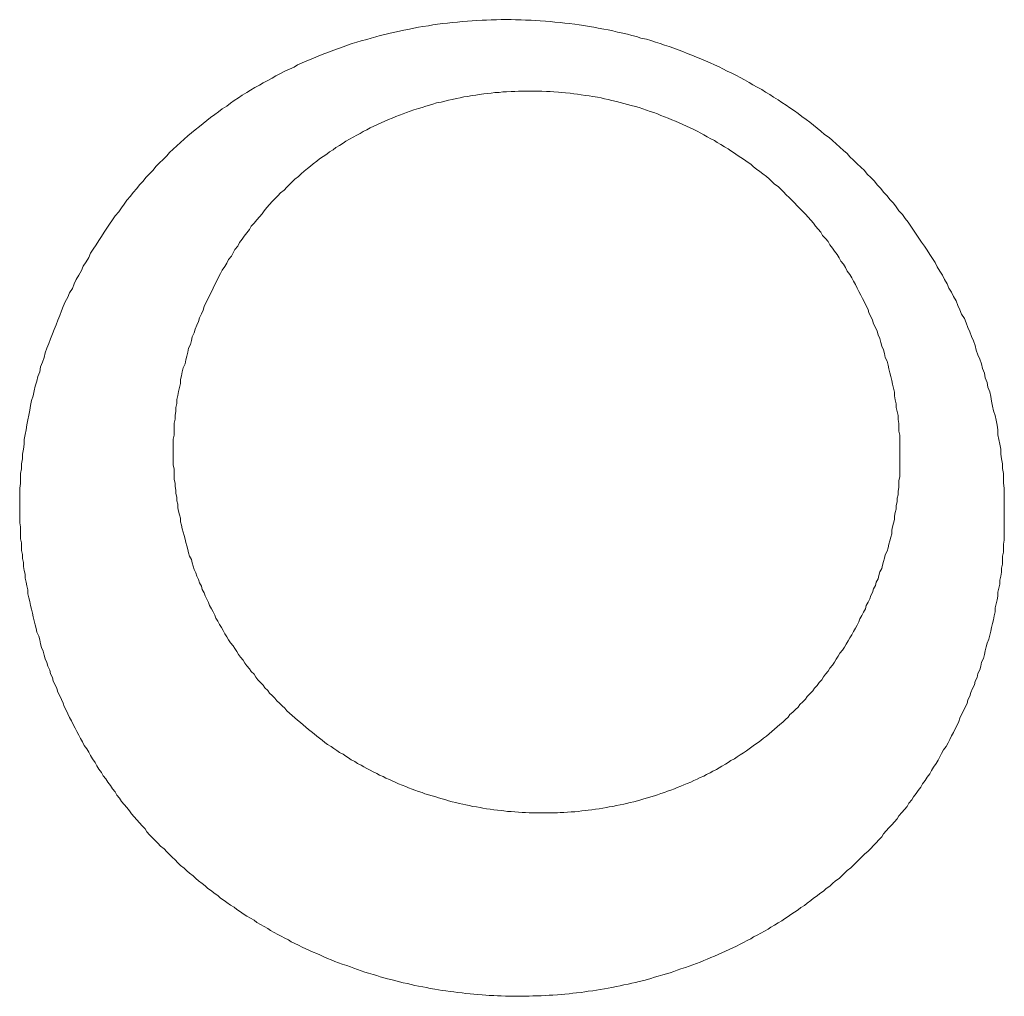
# Model space of a CAD drawing. Header units: millimetres. Extents: x -2274 to 12297, y -16157 to 26321.
# Tile 254 of 256: x -483.83 to -482.75, y -843.06 to -841.98. Entities that reach past the tile are written whole.
import ezdxf

# ---------------------------------------------------------------- set-up
doc = ezdxf.new("R2010")
doc.units = ezdxf.units.MM

msp = doc.modelspace()

# ---------------------------------------------------------------- linework, layer by layer
at = {"color": 253, "lineweight": 13}
for points in [[(-483.8295, -842.5153, 0), (-483.8295, -842.5099, 0), (-483.8295, -842.5046, 0), (-483.8295, -842.4992, 0), (-483.8285, -842.4938, 0), (-483.8285, -842.4884, 0), (-483.8285, -842.483, 0), (-483.8275, -842.4777, 0), (-483.8275, -842.4723, 0), (-483.8265, -842.4669, 0), (-483.8265, -842.4615, 0), (-483.8255, -842.4561, 0), (-483.8245, -842.4508, 0), (-483.8245, -842.4454, 0), (-483.8235, -842.44, 0), (-483.8225, -842.4347, 0), (-483.8215, -842.4293, 0), (-483.8205, -842.424, 0), (-483.8195, -842.4186, 0), (-483.8185, -842.4133, 0), (-483.8175, -842.408, 0), (-483.8165, -842.4027, 0), (-483.8145, -842.3973, 0), (-483.8135, -842.392, 0), (-483.8125, -842.3868, 0), (-483.8105, -842.3815, 0), (-483.8095, -842.3762, 0), (-483.8075, -842.371, 0), (-483.8065, -842.3657, 0), (-483.8045, -842.3605, 0), (-483.8025, -842.3553, 0), (-483.8015, -842.3501, 0), (-483.7995, -842.3449, 0), (-483.7975, -842.3397, 0), (-483.7955, -842.3346, 0), (-483.7935, -842.3294, 0), (-483.7915, -842.3243, 0), (-483.7895, -842.3192, 0), (-483.7875, -842.3141, 0), (-483.7855, -842.3091, 0), (-483.7835, -842.304, 0), (-483.7815, -842.299, 0), (-483.7795, -842.294, 0), (-483.7765, -842.289, 0), (-483.7745, -842.2841, 0), (-483.7715, -842.2792, 0), (-483.7695, -842.2742, 0), (-483.7675, -842.2694, 0), (-483.7645, -842.2645, 0), (-483.7615, -842.2597, 0), (-483.7595, -842.2549, 0), (-483.7565, -842.2501, 0), (-483.7535, -842.2453, 0), (-483.7515, -842.2406, 0), (-483.7485, -842.2359, 0), (-483.7455, -842.2313, 0), (-483.7425, -842.2266, 0), (-483.7395, -842.222, 0), (-483.7365, -842.2175, 0), (-483.7335, -842.2129, 0), (-483.7305, -842.2084, 0), (-483.7275, -842.2039, 0), (-483.7245, -842.1995, 0), (-483.7205, -842.1951, 0), (-483.7175, -842.1907, 0), (-483.7145, -842.1864, 0), (-483.7115, -842.1821, 0), (-483.7075, -842.1778, 0), (-483.7045, -842.1736, 0), (-483.7005, -842.1694, 0), (-483.6975, -842.1652, 0), (-483.6935, -842.1611, 0), (-483.6905, -842.1571, 0), (-483.6865, -842.153, 0), (-483.6825, -842.149, 0), (-483.6795, -842.1451, 0), (-483.6755, -842.1412, 0), (-483.6715, -842.1373, 0), (-483.6675, -842.1335, 0), (-483.6645, -842.1297, 0), (-483.6605, -842.126, 0), (-483.6565, -842.1223, 0), (-483.6525, -842.1187, 0), (-483.6485, -842.1151, 0), (-483.6445, -842.1115, 0), (-483.6405, -842.108, 0), (-483.6365, -842.1046, 0), (-483.6315, -842.1012, 0), (-483.6275, -842.0978, 0), (-483.6235, -842.0945, 0), (-483.6195, -842.0912, 0), (-483.6145, -842.088, 0), (-483.6105, -842.0848, 0), (-483.6065, -842.0816, 0), (-483.6015, -842.0786, 0), (-483.5975, -842.0755, 0), (-483.5935, -842.0725, 0), (-483.5885, -842.0696, 0), (-483.5845, -842.0667, 0), (-483.5795, -842.0638, 0), (-483.5755, -842.061, 0), (-483.5705, -842.0583, 0), (-483.5655, -842.0555, 0), (-483.5615, -842.0529, 0), (-483.5565, -842.0503, 0), (-483.5515, -842.0477, 0), (-483.5475, -842.0452, 0), (-483.5425, -842.0427, 0), (-483.5375, -842.0403, 0), (-483.5325, -842.0379, 0), (-483.5275, -842.0356, 0), (-483.5235, -842.0333, 0), (-483.5185, -842.0311, 0), (-483.5135, -842.0289, 0), (-483.5085, -842.0268, 0), (-483.5035, -842.0247, 0), (-483.4985, -842.0227, 0), (-483.4935, -842.0207, 0), (-483.4885, -842.0188, 0), (-483.4835, -842.0169, 0), (-483.4785, -842.0151, 0), (-483.4735, -842.0133, 0), (-483.4685, -842.0116, 0), (-483.4635, -842.0099, 0), (-483.4585, -842.0083, 0), (-483.4535, -842.0067, 0), (-483.4475, -842.0052, 0), (-483.4425, -842.0038, 0), (-483.4375, -842.0023, 0), (-483.4325, -842.001, 0), (-483.4275, -841.9997, 0), (-483.4215, -841.9984, 0), (-483.4165, -841.9972, 0), (-483.4115, -841.996, 0), (-483.4065, -841.9949, 0), (-483.4005, -841.9939, 0), (-483.3955, -841.9929, 0), (-483.3905, -841.9919, 0), (-483.3855, -841.991, 0), (-483.3795, -841.9902, 0), (-483.3745, -841.9893, 0), (-483.3695, -841.9886, 0), (-483.3635, -841.9879, 0), (-483.3585, -841.9873, 0), (-483.3535, -841.9867, 0), (-483.3475, -841.9861, 0), (-483.3425, -841.9856, 0), (-483.3365, -841.9852, 0), (-483.3315, -841.9848, 0), (-483.3265, -841.9845, 0), (-483.3205, -841.9842, 0), (-483.3155, -841.9839, 0), (-483.3105, -841.9838, 0), (-483.3045, -841.9836, 0), (-483.2995, -841.9835, 0), (-483.2935, -841.9835, 0), (-483.2885, -841.9835, 0), (-483.2835, -841.9836, 0), (-483.2775, -841.9837, 0), (-483.2725, -841.9839, 0), (-483.2665, -841.9841, 0), (-483.2615, -841.9844, 0), (-483.2565, -841.9847, 0), (-483.2505, -841.9851, 0), (-483.2455, -841.9856, 0), (-483.2405, -841.9861, 0), (-483.2345, -841.9866, 0), (-483.2295, -841.9872, 0), (-483.2245, -841.9878, 0), (-483.2185, -841.9885, 0), (-483.2135, -841.9893, 0), (-483.2085, -841.9901, 0), (-483.2025, -841.9909, 0), (-483.1975, -841.9918, 0), (-483.1925, -841.9928, 0), (-483.1865, -841.9938, 0), (-483.1815, -841.9948, 0), (-483.1765, -841.9959, 0), (-483.1715, -841.9971, 0), (-483.1655, -841.9983, 0), (-483.1605, -841.9996, 0), (-483.1555, -842.0009, 0), (-483.1505, -842.0022, 0), (-483.1455, -842.0037, 0), (-483.1395, -842.0051, 0), (-483.1345, -842.0066, 0), (-483.1295, -842.0082, 0), (-483.1245, -842.0098, 0), (-483.1195, -842.0115, 0), (-483.1145, -842.0132, 0), (-483.1095, -842.015, 0), (-483.1045, -842.0168, 0), (-483.0995, -842.0187, 0), (-483.0945, -842.0206, 0), (-483.0895, -842.0226, 0), (-483.0845, -842.0246, 0), (-483.0795, -842.0267, 0), (-483.0745, -842.0288, 0), (-483.0695, -842.0309, 0), (-483.0645, -842.0331, 0), (-483.0595, -842.0354, 0), (-483.0555, -842.0377, 0), (-483.0505, -842.04, 0), (-483.0455, -842.0424, 0), (-483.0405, -842.0449, 0), (-483.0365, -842.0473, 0), (-483.0315, -842.0499, 0), (-483.0265, -842.0525, 0), (-483.0225, -842.0551, 0), (-483.0175, -842.0577, 0), (-483.0125, -842.0605, 0), (-483.0085, -842.0632, 0), (-483.0035, -842.066, 0), (-482.9995, -842.0689, 0), (-482.9945, -842.0718, 0), (-482.9905, -842.0747, 0), (-482.9855, -842.0777, 0), (-482.9815, -842.0807, 0), (-482.9765, -842.0837, 0), (-482.9725, -842.0868, 0), (-482.9685, -842.09, 0), (-482.9635, -842.0932, 0), (-482.9595, -842.0964, 0), (-482.9555, -842.0997, 0), (-482.9515, -842.103, 0), (-482.9475, -842.1063, 0), (-482.9435, -842.1097, 0), (-482.9385, -842.1132, 0), (-482.9345, -842.1166, 0), (-482.9305, -842.1201, 0), (-482.9265, -842.1237, 0), (-482.9225, -842.1273, 0), (-482.9185, -842.1309, 0), (-482.9155, -842.1346, 0), (-482.9115, -842.1383, 0), (-482.9075, -842.142, 0), (-482.9035, -842.1458, 0), (-482.8995, -842.1496, 0), (-482.8965, -842.1534, 0), (-482.8925, -842.1573, 0), (-482.8885, -842.1612, 0), (-482.8855, -842.1652, 0), (-482.8815, -842.1692, 0), (-482.8785, -842.1732, 0), (-482.8745, -842.1772, 0), (-482.8715, -842.1813, 0), (-482.8675, -842.1854, 0), (-482.8645, -842.1896, 0), (-482.8615, -842.1938, 0), (-482.8575, -842.198, 0), (-482.8545, -842.2022, 0), (-482.8515, -842.2065, 0), (-482.8485, -842.2108, 0), (-482.8455, -842.2151, 0), (-482.8425, -842.2195, 0), (-482.8395, -842.2239, 0), (-482.8365, -842.2283, 0), (-482.8335, -842.2328, 0), (-482.8305, -842.2373, 0), (-482.8275, -842.2418, 0), (-482.8245, -842.2463, 0), (-482.8215, -842.2509, 0), (-482.8195, -842.2555, 0), (-482.8165, -842.2601, 0), (-482.8135, -842.2647, 0), (-482.8115, -842.2694, 0), (-482.8085, -842.2741, 0), (-482.8065, -842.2788, 0), (-482.8035, -842.2835, 0), (-482.8015, -842.2883, 0), (-482.7985, -842.2931, 0), (-482.7965, -842.2979, 0), (-482.7945, -842.3027, 0), (-482.7925, -842.3076, 0), (-482.7895, -842.3124, 0), (-482.7875, -842.3173, 0), (-482.7855, -842.3222, 0), (-482.7835, -842.3272, 0), (-482.7815, -842.3321, 0), (-482.7795, -842.3371, 0), (-482.7775, -842.3421, 0), (-482.7765, -842.3471, 0), (-482.7745, -842.3522, 0), (-482.7725, -842.3572, 0), (-482.7705, -842.3623, 0), (-482.7695, -842.3674, 0), (-482.7675, -842.3725, 0), (-482.7665, -842.3776, 0), (-482.7645, -842.3827, 0), (-482.7635, -842.3879, 0), (-482.7615, -842.3931, 0), (-482.7605, -842.3982, 0), (-482.7595, -842.4034, 0), (-482.7585, -842.4087, 0), (-482.7575, -842.4139, 0), (-482.7555, -842.4191, 0), (-482.7545, -842.4244, 0), (-482.7535, -842.4296, 0), (-482.7525, -842.4349, 0), (-482.7525, -842.4402, 0), (-482.7515, -842.4455, 0), (-482.7505, -842.4508, 0), (-482.7495, -842.4561, 0), (-482.7495, -842.4615, 0), (-482.7485, -842.4668, 0), (-482.7475, -842.4722, 0), (-482.7475, -842.4775, 0), (-482.7465, -842.4829, 0), (-482.7465, -842.4882, 0), (-482.7465, -842.4936, 0), (-482.7455, -842.499, 0), (-482.7455, -842.5044, 0), (-482.7455, -842.5098, 0), (-482.7455, -842.5151, 0), (-482.7455, -842.5205, 0), (-482.7455, -842.5259, 0), (-482.7455, -842.5313, 0), (-482.7455, -842.5367, 0), (-482.7455, -842.5421, 0), (-482.7455, -842.5475, 0)], [(-482.8605, -842.467, 0), (-482.8605, -842.4626, 0), (-482.8605, -842.4583, 0), (-482.8605, -842.4539, 0), (-482.8605, -842.4495, 0), (-482.8605, -842.4452, 0), (-482.8605, -842.4408, 0), (-482.8615, -842.4364, 0), (-482.8615, -842.4321, 0), (-482.8615, -842.4278, 0), (-482.8625, -842.4234, 0), (-482.8625, -842.4191, 0), (-482.8635, -842.4148, 0), (-482.8645, -842.4104, 0), (-482.8645, -842.4061, 0), (-482.8655, -842.4018, 0), (-482.8665, -842.3975, 0), (-482.8665, -842.3933, 0), (-482.8675, -842.389, 0), (-482.8685, -842.3847, 0), (-482.8695, -842.3805, 0), (-482.8705, -842.3762, 0), (-482.8715, -842.372, 0), (-482.8725, -842.3678, 0), (-482.8735, -842.3636, 0), (-482.8745, -842.3594, 0), (-482.8765, -842.3552, 0), (-482.8775, -842.351, 0), (-482.8785, -842.3469, 0), (-482.8805, -842.3427, 0), (-482.8815, -842.3386, 0), (-482.8825, -842.3345, 0), (-482.8845, -842.3304, 0), (-482.8855, -842.3263, 0), (-482.8875, -842.3223, 0), (-482.8895, -842.3182, 0), (-482.8905, -842.3142, 0), (-482.8925, -842.3102, 0), (-482.8945, -842.3062, 0), (-482.8955, -842.3023, 0), (-482.8975, -842.2983, 0), (-482.8995, -842.2944, 0), (-482.9015, -842.2905, 0), (-482.9035, -842.2866, 0), (-482.9055, -842.2828, 0), (-482.9075, -842.2789, 0), (-482.9095, -842.2751, 0), (-482.9115, -842.2713, 0), (-482.9135, -842.2676, 0), (-482.9155, -842.2638, 0), (-482.9185, -842.2601, 0), (-482.9205, -842.2564, 0), (-482.9225, -842.2527, 0), (-482.9255, -842.2491, 0), (-482.9275, -842.2455, 0), (-482.9295, -842.2419, 0), (-482.9325, -842.2383, 0), (-482.9345, -842.2348, 0), (-482.9375, -842.2313, 0), (-482.9395, -842.2278, 0), (-482.9425, -842.2243, 0), (-482.9455, -842.2209, 0), (-482.9475, -842.2175, 0), (-482.9505, -842.2141, 0), (-482.9535, -842.2108, 0), (-482.9555, -842.2075, 0), (-482.9585, -842.2042, 0), (-482.9615, -842.201, 0), (-482.9645, -842.1977, 0), (-482.9675, -842.1945, 0), (-482.9705, -842.1914, 0), (-482.9735, -842.1883, 0), (-482.9765, -842.1852, 0), (-482.9795, -842.1821, 0), (-482.9825, -842.1791, 0), (-482.9855, -842.1761, 0), (-482.9885, -842.1731, 0), (-482.9915, -842.1701, 0), (-482.9945, -842.1672, 0), (-482.9985, -842.1644, 0), (-483.0015, -842.1615, 0), (-483.0045, -842.1587, 0), (-483.0075, -842.156, 0), (-483.0115, -842.1532, 0), (-483.0145, -842.1505, 0), (-483.0185, -842.1479, 0), (-483.0215, -842.1453, 0), (-483.0245, -842.1427, 0), (-483.0285, -842.1401, 0), (-483.0315, -842.1376, 0), (-483.0355, -842.1351, 0), (-483.0395, -842.1327, 0), (-483.0425, -842.1303, 0), (-483.0465, -842.1279, 0), (-483.0495, -842.1256, 0), (-483.0535, -842.1233, 0), (-483.0575, -842.121, 0), (-483.0615, -842.1188, 0), (-483.0645, -842.1166, 0), (-483.0685, -842.1145, 0), (-483.0725, -842.1124, 0), (-483.0765, -842.1103, 0), (-483.0795, -842.1083, 0), (-483.0835, -842.1063, 0), (-483.0875, -842.1044, 0), (-483.0915, -842.1025, 0), (-483.0955, -842.1006, 0), (-483.0995, -842.0988, 0), (-483.1035, -842.097, 0), (-483.1075, -842.0953, 0), (-483.1115, -842.0936, 0), (-483.1155, -842.092, 0), (-483.1195, -842.0904, 0), (-483.1235, -842.0888, 0), (-483.1275, -842.0873, 0), (-483.1315, -842.0858, 0), (-483.1355, -842.0844, 0), (-483.1395, -842.083, 0), (-483.1435, -842.0816, 0), (-483.1475, -842.0803, 0), (-483.1515, -842.0791, 0), (-483.1565, -842.0779, 0), (-483.1605, -842.0767, 0), (-483.1645, -842.0756, 0), (-483.1685, -842.0745, 0), (-483.1725, -842.0734, 0), (-483.1775, -842.0724, 0), (-483.1815, -842.0715, 0), (-483.1855, -842.0706, 0), (-483.1895, -842.0697, 0), (-483.1935, -842.0689, 0), (-483.1985, -842.0682, 0), (-483.2025, -842.0674, 0), (-483.2065, -842.0668, 0), (-483.2115, -842.0661, 0), (-483.2155, -842.0655, 0), (-483.2195, -842.065, 0), (-483.2235, -842.0645, 0), (-483.2285, -842.0641, 0), (-483.2325, -842.0637, 0), (-483.2365, -842.0633, 0), (-483.2415, -842.063, 0), (-483.2455, -842.0627, 0), (-483.2495, -842.0625, 0), (-483.2545, -842.0623, 0), (-483.2585, -842.0622, 0), (-483.2625, -842.0621, 0), (-483.2675, -842.0621, 0), (-483.2715, -842.0621, 0), (-483.2755, -842.0621, 0), (-483.2805, -842.0622, 0), (-483.2845, -842.0624, 0), (-483.2885, -842.0626, 0), (-483.2935, -842.0628, 0), (-483.2975, -842.0631, 0), (-483.3015, -842.0635, 0), (-483.3065, -842.0638, 0), (-483.3105, -842.0643, 0), (-483.3145, -842.0648, 0), (-483.3185, -842.0653, 0), (-483.3235, -842.0659, 0), (-483.3275, -842.0665, 0), (-483.3315, -842.0671, 0), (-483.3365, -842.0679, 0), (-483.3405, -842.0686, 0), (-483.3445, -842.0694, 0), (-483.3485, -842.0703, 0), (-483.3535, -842.0712, 0), (-483.3575, -842.0721, 0), (-483.3615, -842.0731, 0), (-483.3655, -842.0742, 0), (-483.3705, -842.0752, 0), (-483.3745, -842.0764, 0), (-483.3785, -842.0775, 0), (-483.3825, -842.0788, 0), (-483.3865, -842.08, 0), (-483.3905, -842.0814, 0), (-483.3955, -842.0827, 0), (-483.3995, -842.0841, 0), (-483.4035, -842.0856, 0), (-483.4075, -842.0871, 0), (-483.4115, -842.0886, 0), (-483.4155, -842.0902, 0), (-483.4195, -842.0919, 0), (-483.4235, -842.0935, 0), (-483.4275, -842.0953, 0), (-483.4315, -842.097, 0), (-483.4355, -842.0989, 0), (-483.4395, -842.1007, 0), (-483.4435, -842.1026, 0), (-483.4475, -842.1046, 0), (-483.4515, -842.1066, 0), (-483.4545, -842.1086, 0), (-483.4585, -842.1107, 0), (-483.4625, -842.1129, 0), (-483.4665, -842.115, 0), (-483.4705, -842.1173, 0), (-483.4735, -842.1195, 0), (-483.4775, -842.1218, 0), (-483.4815, -842.1242, 0), (-483.4845, -842.1266, 0), (-483.4885, -842.1291, 0), (-483.4915, -842.1316, 0), (-483.4955, -842.1341, 0), (-483.4995, -842.1367, 0), (-483.5025, -842.1393, 0), (-483.5065, -842.142, 0), (-483.5095, -842.1447, 0), (-483.5125, -842.1474, 0), (-483.5165, -842.1502, 0), (-483.5195, -842.1531, 0), (-483.5225, -842.156, 0), (-483.5265, -842.1589, 0), (-483.5295, -842.1619, 0), (-483.5325, -842.1649, 0), (-483.5355, -842.1679, 0), (-483.5385, -842.171, 0), (-483.5425, -842.1741, 0), (-483.5455, -842.1773, 0), (-483.5485, -842.1805, 0), (-483.5515, -842.1837, 0), (-483.5545, -842.187, 0), (-483.5575, -842.1903, 0), (-483.5605, -842.1937, 0), (-483.5625, -842.197, 0), (-483.5655, -842.2004, 0), (-483.5685, -842.2039, 0), (-483.5715, -842.2074, 0), (-483.5745, -842.2109, 0), (-483.5765, -842.2144, 0), (-483.5795, -842.218, 0), (-483.5825, -842.2216, 0), (-483.5845, -842.2252, 0), (-483.5875, -842.2289, 0), (-483.5895, -842.2326, 0), (-483.5925, -842.2363, 0), (-483.5945, -842.24, 0), (-483.5965, -842.2438, 0), (-483.5995, -842.2476, 0), (-483.6015, -842.2514, 0), (-483.6035, -842.2553, 0), (-483.6065, -842.2591, 0), (-483.6085, -842.263, 0), (-483.6105, -842.2669, 0), (-483.6125, -842.2709, 0), (-483.6145, -842.2749, 0), (-483.6165, -842.2788, 0), (-483.6185, -842.2829, 0), (-483.6205, -842.2869, 0), (-483.6225, -842.2909, 0), (-483.6245, -842.295, 0), (-483.6265, -842.2991, 0), (-483.6275, -842.3032, 0), (-483.6295, -842.3073, 0), (-483.6315, -842.3115, 0), (-483.6325, -842.3156, 0), (-483.6345, -842.3198, 0), (-483.6365, -842.324, 0), (-483.6375, -842.3282, 0), (-483.6395, -842.3324, 0), (-483.6405, -842.3366, 0), (-483.6415, -842.3409, 0), (-483.6435, -842.3451, 0), (-483.6445, -842.3494, 0), (-483.6455, -842.3537, 0), (-483.6465, -842.358, 0), (-483.6475, -842.3623, 0), (-483.6495, -842.3666, 0), (-483.6505, -842.3709, 0), (-483.6515, -842.3753, 0), (-483.6525, -842.3796, 0), (-483.6525, -842.384, 0), (-483.6535, -842.3883, 0), (-483.6545, -842.3927, 0), (-483.6555, -842.397, 0), (-483.6565, -842.4014, 0), (-483.6565, -842.4058, 0), (-483.6575, -842.4102, 0), (-483.6575, -842.4146, 0), (-483.6585, -842.4189, 0), (-483.6585, -842.4233, 0), (-483.6595, -842.4277, 0), (-483.6595, -842.4321, 0), (-483.6595, -842.4365, 0), (-483.6595, -842.4409, 0), (-483.6605, -842.4453, 0), (-483.6605, -842.4497, 0), (-483.6605, -842.4541, 0)], [(-483.6605, -842.4541, 0), (-483.6605, -842.458, 0), (-483.6605, -842.462, 0), (-483.6605, -842.4659, 0), (-483.6605, -842.4698, 0), (-483.6605, -842.4738, 0), (-483.6595, -842.4777, 0), (-483.6595, -842.4816, 0), (-483.6595, -842.4855, 0), (-483.6595, -842.4895, 0), (-483.6585, -842.4934, 0), (-483.6585, -842.4973, 0), (-483.6575, -842.5012, 0), (-483.6575, -842.5051, 0), (-483.6565, -842.509, 0), (-483.6565, -842.5129, 0), (-483.6555, -842.5167, 0), (-483.6555, -842.5206, 0), (-483.6545, -842.5245, 0), (-483.6535, -842.5283, 0), (-483.6525, -842.5322, 0), (-483.6525, -842.536, 0), (-483.6515, -842.5398, 0), (-483.6505, -842.5437, 0), (-483.6495, -842.5475, 0), (-483.6485, -842.5513, 0), (-483.6475, -842.5551, 0), (-483.6465, -842.5589, 0), (-483.6455, -842.5626, 0), (-483.6445, -842.5664, 0), (-483.6435, -842.5701, 0), (-483.6425, -842.5739, 0), (-483.6405, -842.5776, 0), (-483.6395, -842.5813, 0), (-483.6385, -842.585, 0), (-483.6375, -842.5887, 0), (-483.6355, -842.5924, 0), (-483.6345, -842.596, 0), (-483.6325, -842.5997, 0), (-483.6315, -842.6033, 0), (-483.6295, -842.6069, 0), (-483.6285, -842.6105, 0), (-483.6265, -842.6141, 0), (-483.6255, -842.6177, 0), (-483.6235, -842.6212, 0), (-483.6215, -842.6248, 0), (-483.6205, -842.6283, 0), (-483.6185, -842.6318, 0), (-483.6165, -842.6353, 0), (-483.6145, -842.6387, 0), (-483.6135, -842.6422, 0), (-483.6115, -842.6456, 0), (-483.6095, -842.649, 0), (-483.6075, -842.6524, 0), (-483.6055, -842.6558, 0), (-483.6035, -842.6592, 0), (-483.6015, -842.6625, 0), (-483.5995, -842.6658, 0), (-483.5975, -842.6691, 0), (-483.5945, -842.6724, 0), (-483.5925, -842.6756, 0), (-483.5905, -842.6789, 0), (-483.5885, -842.6821, 0), (-483.5865, -842.6852, 0), (-483.5835, -842.6884, 0), (-483.5815, -842.6916, 0), (-483.5795, -842.6947, 0), (-483.5765, -842.6978, 0), (-483.5745, -842.7008, 0), (-483.5715, -842.7039, 0), (-483.5695, -842.7069, 0), (-483.5675, -842.7099, 0), (-483.5645, -842.7129, 0), (-483.5615, -842.7158, 0), (-483.5595, -842.7188, 0), (-483.5565, -842.7217, 0), (-483.5545, -842.7245, 0), (-483.5515, -842.7274, 0), (-483.5485, -842.7302, 0), (-483.5465, -842.733, 0), (-483.5435, -842.7358, 0), (-483.5405, -842.7385, 0), (-483.5375, -842.7413, 0), (-483.5355, -842.744, 0), (-483.5325, -842.7466, 0), (-483.5295, -842.7493, 0), (-483.5265, -842.7519, 0), (-483.5235, -842.7545, 0), (-483.5205, -842.757, 0), (-483.5175, -842.7596, 0), (-483.5145, -842.7621, 0), (-483.5115, -842.7645, 0), (-483.5085, -842.767, 0), (-483.5055, -842.7694, 0), (-483.5025, -842.7718, 0), (-483.4995, -842.7741, 0), (-483.4965, -842.7765, 0), (-483.4935, -842.7788, 0), (-483.4905, -842.781, 0), (-483.4865, -842.7833, 0), (-483.4835, -842.7855, 0), (-483.4805, -842.7876, 0), (-483.4775, -842.7898, 0), (-483.4735, -842.7919, 0), (-483.4705, -842.794, 0), (-483.4675, -842.796, 0), (-483.4645, -842.7981, 0), (-483.4605, -842.8, 0), (-483.4575, -842.802, 0), (-483.4535, -842.8039, 0), (-483.4505, -842.8058, 0), (-483.4475, -842.8077, 0), (-483.4435, -842.8095, 0), (-483.4405, -842.8113, 0), (-483.4365, -842.813, 0), (-483.4335, -842.8148, 0), (-483.4295, -842.8165, 0), (-483.4265, -842.8181, 0), (-483.4225, -842.8197, 0), (-483.4195, -842.8213, 0), (-483.4155, -842.8229, 0), (-483.4125, -842.8244, 0), (-483.4085, -842.8259, 0), (-483.4045, -842.8274, 0), (-483.4015, -842.8288, 0), (-483.3975, -842.8302, 0), (-483.3945, -842.8315, 0), (-483.3905, -842.8328, 0), (-483.3865, -842.8341, 0), (-483.3835, -842.8354, 0), (-483.3795, -842.8366, 0), (-483.3755, -842.8378, 0), (-483.3715, -842.8389, 0), (-483.3685, -842.84, 0), (-483.3645, -842.8411, 0), (-483.3605, -842.8421, 0), (-483.3575, -842.8431, 0), (-483.3535, -842.8441, 0), (-483.3495, -842.845, 0), (-483.3455, -842.8459, 0), (-483.3415, -842.8468, 0), (-483.3385, -842.8476, 0), (-483.3345, -842.8484, 0), (-483.3305, -842.8492, 0), (-483.3265, -842.8499, 0), (-483.3225, -842.8506, 0), (-483.3195, -842.8512, 0), (-483.3155, -842.8518, 0), (-483.3115, -842.8524, 0), (-483.3075, -842.8529, 0), (-483.3035, -842.8534, 0), (-483.2995, -842.8539, 0), (-483.2965, -842.8543, 0), (-483.2925, -842.8547, 0), (-483.2885, -842.855, 0), (-483.2845, -842.8553, 0), (-483.2805, -842.8556, 0), (-483.2765, -842.8559, 0), (-483.2725, -842.8561, 0), (-483.2685, -842.8562, 0), (-483.2655, -842.8564, 0), (-483.2615, -842.8565, 0), (-483.2575, -842.8565, 0), (-483.2535, -842.8565, 0), (-483.2495, -842.8565, 0), (-483.2455, -842.8565, 0), (-483.2415, -842.8564, 0), (-483.2375, -842.8562, 0), (-483.2345, -842.8561, 0), (-483.2305, -842.8559, 0), (-483.2265, -842.8556, 0), (-483.2225, -842.8554, 0), (-483.2185, -842.8551, 0), (-483.2145, -842.8547, 0), (-483.2105, -842.8543, 0), (-483.2065, -842.8539, 0), (-483.2035, -842.8534, 0), (-483.1995, -842.8529, 0), (-483.1955, -842.8524, 0), (-483.1915, -842.8518, 0), (-483.1875, -842.8512, 0), (-483.1835, -842.8506, 0), (-483.1805, -842.8499, 0), (-483.1765, -842.8492, 0), (-483.1725, -842.8484, 0), (-483.1685, -842.8476, 0), (-483.1645, -842.8468, 0), (-483.1615, -842.8459, 0), (-483.1575, -842.845, 0), (-483.1535, -842.8441, 0), (-483.1495, -842.8431, 0), (-483.1455, -842.8421, 0), (-483.1425, -842.841, 0), (-483.1385, -842.8399, 0), (-483.1345, -842.8388, 0), (-483.1305, -842.8377, 0), (-483.1275, -842.8365, 0), (-483.1235, -842.8352, 0), (-483.1195, -842.834, 0), (-483.1165, -842.8326, 0), (-483.1125, -842.8313, 0), (-483.1085, -842.8299, 0), (-483.1055, -842.8285, 0), (-483.1015, -842.8271, 0), (-483.0985, -842.8256, 0), (-483.0945, -842.824, 0), (-483.0905, -842.8225, 0), (-483.0875, -842.8209, 0), (-483.0835, -842.8193, 0), (-483.0805, -842.8176, 0), (-483.0765, -842.8159, 0), (-483.0735, -842.8141, 0), (-483.0695, -842.8124, 0), (-483.0665, -842.8105, 0), (-483.0625, -842.8087, 0), (-483.0595, -842.8068, 0), (-483.0565, -842.8049, 0), (-483.0525, -842.8029, 0), (-483.0495, -842.801, 0), (-483.0465, -842.7989, 0), (-483.0425, -842.7969, 0), (-483.0395, -842.7948, 0), (-483.0365, -842.7926, 0), (-483.0325, -842.7905, 0), (-483.0295, -842.7883, 0), (-483.0265, -842.786, 0), (-483.0235, -842.7838, 0), (-483.0205, -842.7814, 0), (-483.0165, -842.7791, 0), (-483.0135, -842.7767, 0), (-483.0105, -842.7743, 0), (-483.0075, -842.7719, 0), (-483.0045, -842.7694, 0), (-483.0015, -842.7669, 0), (-482.9985, -842.7643, 0), (-482.9955, -842.7617, 0), (-482.9925, -842.7591, 0), (-482.9895, -842.7565, 0), (-482.9865, -842.7538, 0), (-482.9835, -842.7511, 0), (-482.9815, -842.7483, 0), (-482.9785, -842.7455, 0), (-482.9755, -842.7427, 0), (-482.9725, -842.7399, 0), (-482.9705, -842.737, 0), (-482.9675, -842.7341, 0), (-482.9645, -842.7312, 0), (-482.9625, -842.7282, 0), (-482.9595, -842.7253, 0), (-482.9565, -842.7222, 0), (-482.9545, -842.7192, 0), (-482.9515, -842.7161, 0), (-482.9495, -842.713, 0), (-482.9465, -842.7099, 0), (-482.9445, -842.7068, 0), (-482.9425, -842.7036, 0), (-482.9395, -842.7004, 0), (-482.9375, -842.6972, 0), (-482.9345, -842.694, 0), (-482.9325, -842.6907, 0), (-482.9305, -842.6874, 0), (-482.9285, -842.6841, 0), (-482.9265, -842.6807, 0), (-482.9235, -842.6774, 0), (-482.9215, -842.674, 0), (-482.9195, -842.6706, 0), (-482.9175, -842.6672, 0), (-482.9155, -842.6637, 0), (-482.9135, -842.6603, 0), (-482.9115, -842.6568, 0), (-482.9095, -842.6533, 0), (-482.9075, -842.6498, 0), (-482.9055, -842.6463, 0), (-482.9045, -842.6427, 0), (-482.9025, -842.6391, 0), (-482.9005, -842.6355, 0), (-482.8985, -842.6319, 0), (-482.8975, -842.6283, 0), (-482.8955, -842.6247, 0), (-482.8935, -842.621, 0), (-482.8925, -842.6173, 0), (-482.8905, -842.6137, 0), (-482.8895, -842.61, 0), (-482.8875, -842.6063, 0), (-482.8865, -842.6025, 0), (-482.8845, -842.5988, 0), (-482.8835, -842.595, 0), (-482.8825, -842.5913, 0), (-482.8805, -842.5875, 0), (-482.8795, -842.5837, 0), (-482.8785, -842.5799, 0), (-482.8775, -842.5761, 0), (-482.8765, -842.5723, 0), (-482.8745, -842.5685, 0), (-482.8735, -842.5647, 0), (-482.8725, -842.5608, 0), (-482.8715, -842.557, 0), (-482.8705, -842.5531, 0), (-482.8695, -842.5492, 0), (-482.8695, -842.5454, 0), (-482.8685, -842.5415, 0), (-482.8675, -842.5376, 0), (-482.8665, -842.5337, 0), (-482.8665, -842.5298, 0), (-482.8655, -842.5259, 0), (-482.8645, -842.522, 0), (-482.8645, -842.5181, 0), (-482.8635, -842.5142, 0), (-482.8635, -842.5102, 0), (-482.8625, -842.5063, 0), (-482.8625, -842.5024, 0), (-482.8615, -842.4985, 0), (-482.8615, -842.4945, 0), (-482.8615, -842.4906, 0), (-482.8605, -842.4867, 0), (-482.8605, -842.4827, 0), (-482.8605, -842.4788, 0), (-482.8605, -842.4749, 0), (-482.8605, -842.4709, 0), (-482.8605, -842.467, 0)], [(-482.7455, -842.5475, 0), (-482.7455, -842.5519, 0), (-482.7455, -842.5563, 0), (-482.7465, -842.5607, 0), (-482.7465, -842.5651, 0), (-482.7465, -842.5695, 0), (-482.7475, -842.5739, 0), (-482.7475, -842.5783, 0), (-482.7475, -842.5827, 0), (-482.7485, -842.5871, 0), (-482.7485, -842.5915, 0), (-482.7495, -842.5959, 0), (-482.7505, -842.6003, 0), (-482.7505, -842.6047, 0), (-482.7515, -842.609, 0), (-482.7525, -842.6134, 0), (-482.7525, -842.6178, 0), (-482.7535, -842.6221, 0), (-482.7545, -842.6265, 0), (-482.7555, -842.6308, 0), (-482.7555, -842.6351, 0), (-482.7565, -842.6394, 0), (-482.7575, -842.6438, 0), (-482.7585, -842.6481, 0), (-482.7595, -842.6524, 0), (-482.7605, -842.6566, 0), (-482.7615, -842.6609, 0), (-482.7625, -842.6652, 0), (-482.7645, -842.6695, 0), (-482.7655, -842.6737, 0), (-482.7665, -842.6779, 0), (-482.7675, -842.6822, 0), (-482.7685, -842.6864, 0), (-482.7705, -842.6906, 0), (-482.7715, -842.6948, 0), (-482.7725, -842.699, 0), (-482.7745, -842.7031, 0), (-482.7755, -842.7073, 0), (-482.7775, -842.7114, 0), (-482.7785, -842.7155, 0), (-482.7805, -842.7197, 0), (-482.7825, -842.7238, 0), (-482.7835, -842.7278, 0), (-482.7855, -842.7319, 0), (-482.7865, -842.736, 0), (-482.7885, -842.74, 0), (-482.7905, -842.744, 0), (-482.7925, -842.748, 0), (-482.7945, -842.752, 0), (-482.7955, -842.756, 0), (-482.7975, -842.7599, 0), (-482.7995, -842.7639, 0), (-482.8015, -842.7678, 0), (-482.8035, -842.7717, 0), (-482.8055, -842.7756, 0), (-482.8075, -842.7794, 0), (-482.8095, -842.7833, 0), (-482.8125, -842.7871, 0), (-482.8145, -842.7909, 0), (-482.8165, -842.7947, 0), (-482.8185, -842.7985, 0), (-482.8205, -842.8022, 0), (-482.8235, -842.806, 0), (-482.8255, -842.8097, 0), (-482.8275, -842.8134, 0), (-482.8305, -842.8171, 0), (-482.8325, -842.8207, 0), (-482.8355, -842.8244, 0), (-482.8375, -842.828, 0), (-482.8405, -842.8316, 0), (-482.8425, -842.8351, 0), (-482.8455, -842.8387, 0), (-482.8475, -842.8422, 0), (-482.8505, -842.8457, 0), (-482.8525, -842.8492, 0), (-482.8555, -842.8527, 0), (-482.8585, -842.8561, 0), (-482.8615, -842.8595, 0), (-482.8635, -842.8629, 0), (-482.8665, -842.8663, 0), (-482.8695, -842.8696, 0), (-482.8725, -842.873, 0), (-482.8755, -842.8763, 0), (-482.8785, -842.8795, 0), (-482.8805, -842.8828, 0), (-482.8835, -842.886, 0), (-482.8865, -842.8892, 0), (-482.8895, -842.8924, 0), (-482.8925, -842.8955, 0), (-482.8955, -842.8987, 0), (-482.8995, -842.9018, 0), (-482.9025, -842.9048, 0), (-482.9055, -842.9079, 0), (-482.9085, -842.9109, 0), (-482.9115, -842.9139, 0), (-482.9145, -842.9169, 0), (-482.9185, -842.9198, 0), (-482.9215, -842.9228, 0), (-482.9245, -842.9256, 0), (-482.9275, -842.9285, 0), (-482.9315, -842.9313, 0), (-482.9345, -842.9342, 0), (-482.9375, -842.9369, 0), (-482.9415, -842.9397, 0), (-482.9445, -842.9424, 0), (-482.9485, -842.9451, 0), (-482.9515, -842.9478, 0), (-482.9555, -842.9504, 0), (-482.9585, -842.953, 0), (-482.9625, -842.9556, 0), (-482.9655, -842.9582, 0), (-482.9695, -842.9607, 0), (-482.9725, -842.9632, 0), (-482.9765, -842.9657, 0), (-482.9805, -842.9681, 0), (-482.9835, -842.9705, 0), (-482.9875, -842.9729, 0), (-482.9905, -842.9752, 0), (-482.9945, -842.9775, 0), (-482.9985, -842.9798, 0), (-483.0025, -842.9821, 0), (-483.0055, -842.9843, 0), (-483.0095, -842.9865, 0), (-483.0135, -842.9887, 0), (-483.0175, -842.9908, 0), (-483.0215, -842.9929, 0), (-483.0245, -842.995, 0), (-483.0285, -842.997, 0), (-483.0325, -842.999, 0), (-483.0365, -843.001, 0), (-483.0405, -843.0029, 0), (-483.0445, -843.0048, 0), (-483.0485, -843.0067, 0), (-483.0525, -843.0086, 0), (-483.0565, -843.0104, 0), (-483.0605, -843.0121, 0), (-483.0645, -843.0139, 0), (-483.0685, -843.0156, 0), (-483.0725, -843.0173, 0), (-483.0765, -843.0189, 0), (-483.0805, -843.0205, 0), (-483.0845, -843.0221, 0), (-483.0885, -843.0237, 0), (-483.0925, -843.0252, 0), (-483.0965, -843.0267, 0), (-483.1015, -843.0281, 0), (-483.1055, -843.0295, 0), (-483.1095, -843.0309, 0), (-483.1135, -843.0323, 0), (-483.1175, -843.0336, 0), (-483.1215, -843.0348, 0), (-483.1265, -843.0361, 0), (-483.1305, -843.0373, 0), (-483.1345, -843.0385, 0), (-483.1385, -843.0396, 0), (-483.1425, -843.0407, 0), (-483.1475, -843.0418, 0), (-483.1515, -843.0429, 0), (-483.1555, -843.0439, 0), (-483.1595, -843.0448, 0), (-483.1645, -843.0458, 0), (-483.1685, -843.0467, 0), (-483.1725, -843.0476, 0), (-483.1775, -843.0484, 0), (-483.1815, -843.0492, 0), (-483.1855, -843.05, 0), (-483.1905, -843.0507, 0), (-483.1945, -843.0514, 0), (-483.1985, -843.0521, 0), (-483.2035, -843.0527, 0), (-483.2075, -843.0533, 0), (-483.2115, -843.0539, 0), (-483.2165, -843.0544, 0), (-483.2205, -843.0549, 0), (-483.2245, -843.0554, 0), (-483.2295, -843.0558, 0), (-483.2335, -843.0562, 0), (-483.2375, -843.0565, 0), (-483.2425, -843.0569, 0), (-483.2465, -843.0571, 0), (-483.2505, -843.0574, 0), (-483.2555, -843.0576, 0), (-483.2595, -843.0578, 0), (-483.2645, -843.0579, 0), (-483.2685, -843.058, 0), (-483.2725, -843.0581, 0), (-483.2775, -843.0582, 0), (-483.2815, -843.0582, 0), (-483.2855, -843.0581, 0), (-483.2905, -843.0581, 0), (-483.2945, -843.058, 0), (-483.2995, -843.0578, 0), (-483.3035, -843.0577, 0), (-483.3075, -843.0575, 0), (-483.3125, -843.0572, 0), (-483.3165, -843.057, 0), (-483.3205, -843.0567, 0), (-483.3255, -843.0563, 0), (-483.3295, -843.0559, 0), (-483.3335, -843.0555, 0), (-483.3385, -843.0551, 0), (-483.3425, -843.0546, 0), (-483.3475, -843.0541, 0), (-483.3515, -843.0535, 0), (-483.3555, -843.053, 0), (-483.3605, -843.0523, 0), (-483.3645, -843.0517, 0), (-483.3685, -843.051, 0), (-483.3725, -843.0503, 0), (-483.3775, -843.0495, 0), (-483.3815, -843.0487, 0), (-483.3855, -843.0479, 0), (-483.3905, -843.0471, 0), (-483.3945, -843.0462, 0), (-483.3985, -843.0453, 0), (-483.4025, -843.0443, 0), (-483.4075, -843.0433, 0), (-483.4115, -843.0423, 0), (-483.4155, -843.0412, 0), (-483.4195, -843.0401, 0), (-483.4245, -843.039, 0), (-483.4285, -843.0379, 0), (-483.4325, -843.0367, 0), (-483.4365, -843.0354, 0), (-483.4405, -843.0342, 0), (-483.4455, -843.0329, 0), (-483.4495, -843.0316, 0), (-483.4535, -843.0302, 0), (-483.4575, -843.0288, 0), (-483.4615, -843.0274, 0), (-483.4655, -843.0259, 0), (-483.4695, -843.0244, 0), (-483.4745, -843.0229, 0), (-483.4785, -843.0214, 0), (-483.4825, -843.0198, 0), (-483.4865, -843.0182, 0), (-483.4905, -843.0165, 0), (-483.4945, -843.0148, 0), (-483.4985, -843.0131, 0), (-483.5025, -843.0113, 0), (-483.5065, -843.0096, 0), (-483.5105, -843.0078, 0), (-483.5145, -843.0059, 0), (-483.5185, -843.004, 0), (-483.5225, -843.0021, 0), (-483.5265, -843.0002, 0), (-483.5305, -842.9982, 0), (-483.5335, -842.9962, 0), (-483.5375, -842.9942, 0), (-483.5415, -842.9922, 0), (-483.5455, -842.9901, 0), (-483.5495, -842.9879, 0), (-483.5535, -842.9858, 0), (-483.5565, -842.9836, 0), (-483.5605, -842.9814, 0), (-483.5645, -842.9792, 0), (-483.5685, -842.9769, 0), (-483.5715, -842.9746, 0), (-483.5755, -842.9723, 0), (-483.5795, -842.9699, 0), (-483.5835, -842.9676, 0), (-483.5865, -842.9652, 0), (-483.5905, -842.9627, 0), (-483.5935, -842.9602, 0), (-483.5975, -842.9578, 0), (-483.6015, -842.9552, 0), (-483.6045, -842.9527, 0), (-483.6085, -842.9501, 0), (-483.6115, -842.9475, 0), (-483.6155, -842.9449, 0), (-483.6185, -842.9422, 0), (-483.6225, -842.9395, 0), (-483.6255, -842.9368, 0), (-483.6285, -842.9341, 0), (-483.6325, -842.9313, 0), (-483.6355, -842.9285, 0), (-483.6385, -842.9257, 0), (-483.6425, -842.9229, 0), (-483.6455, -842.92, 0), (-483.6485, -842.9171, 0), (-483.6525, -842.9142, 0), (-483.6555, -842.9112, 0), (-483.6585, -842.9082, 0), (-483.6615, -842.9053, 0), (-483.6645, -842.9022, 0), (-483.6675, -842.8992, 0), (-483.6705, -842.8961, 0), (-483.6745, -842.893, 0), (-483.6775, -842.8899, 0), (-483.6805, -842.8868, 0), (-483.6835, -842.8836, 0), (-483.6865, -842.8804, 0), (-483.6895, -842.8772, 0), (-483.6915, -842.8739, 0), (-483.6945, -842.8707, 0), (-483.6975, -842.8674, 0), (-483.7005, -842.8641, 0), (-483.7035, -842.8608, 0), (-483.7065, -842.8574, 0), (-483.7085, -842.854, 0), (-483.7115, -842.8506, 0), (-483.7145, -842.8472, 0), (-483.7175, -842.8438, 0), (-483.7195, -842.8403, 0), (-483.7225, -842.8368, 0), (-483.7245, -842.8333, 0), (-483.7275, -842.8298, 0), (-483.7295, -842.8263, 0), (-483.7325, -842.8227, 0), (-483.7345, -842.8191, 0), (-483.7375, -842.8155, 0), (-483.7395, -842.8119, 0), (-483.7425, -842.8082, 0), (-483.7445, -842.8045, 0), (-483.7465, -842.8009, 0), (-483.7495, -842.7971, 0), (-483.7515, -842.7934, 0), (-483.7535, -842.7897, 0), (-483.7555, -842.7859, 0), (-483.7585, -842.7821, 0), (-483.7605, -842.7783, 0), (-483.7625, -842.7745, 0), (-483.7645, -842.7707, 0), (-483.7665, -842.7669, 0), (-483.7685, -842.763, 0), (-483.7705, -842.7591, 0), (-483.7725, -842.7552, 0), (-483.7745, -842.7513, 0), (-483.7765, -842.7474, 0), (-483.7785, -842.7434, 0), (-483.7805, -842.7395, 0), (-483.7815, -842.7355, 0), (-483.7835, -842.7315, 0), (-483.7855, -842.7275, 0), (-483.7875, -842.7235, 0), (-483.7885, -842.7195, 0), (-483.7905, -842.7154, 0), (-483.7925, -842.7114, 0), (-483.7935, -842.7073, 0), (-483.7955, -842.7033, 0), (-483.7965, -842.6992, 0), (-483.7985, -842.6951, 0), (-483.7995, -842.691, 0), (-483.8015, -842.6868, 0), (-483.8025, -842.6827, 0), (-483.8035, -842.6786, 0), (-483.8055, -842.6744, 0), (-483.8065, -842.6702, 0), (-483.8075, -842.6661, 0), (-483.8085, -842.6619, 0), (-483.8105, -842.6577, 0), (-483.8115, -842.6535, 0), (-483.8125, -842.6493, 0), (-483.8135, -842.6451, 0), (-483.8145, -842.6408, 0), (-483.8155, -842.6366, 0), (-483.8165, -842.6323, 0), (-483.8175, -842.6281, 0), (-483.8185, -842.6238, 0), (-483.8195, -842.6196, 0), (-483.8205, -842.6153, 0), (-483.8205, -842.611, 0), (-483.8215, -842.6067, 0), (-483.8225, -842.6024, 0), (-483.8235, -842.5981, 0), (-483.8235, -842.5938, 0), (-483.8245, -842.5895, 0), (-483.8255, -842.5851, 0), (-483.8255, -842.5808, 0), (-483.8265, -842.5765, 0), (-483.8265, -842.5721, 0), (-483.8275, -842.5678, 0), (-483.8275, -842.5634, 0), (-483.8275, -842.5591, 0), (-483.8285, -842.5547, 0), (-483.8285, -842.5504, 0), (-483.8285, -842.546, 0), (-483.8285, -842.5416, 0), (-483.8295, -842.5372, 0), (-483.8295, -842.5329, 0), (-483.8295, -842.5285, 0), (-483.8295, -842.5241, 0), (-483.8295, -842.5197, 0), (-483.8295, -842.5153, 0)]]:
    msp.add_polyline3d(points, dxfattribs=at)

doc.saveas('drawing.dxf')
